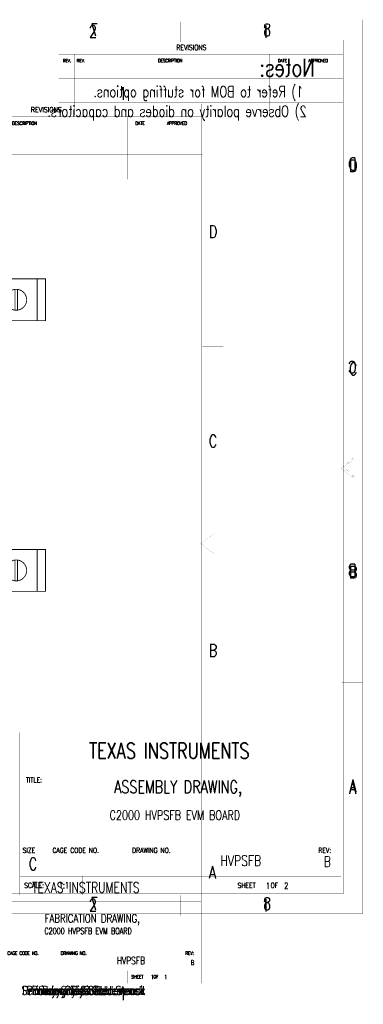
# Model space of a CAD drawing. Extents: x -7 to 11.7, y -5.4 to 6.4.
# Tile 27 of 27: x 7.6 to 11.7, y -5.4 to 6.4. Entities that reach past the tile are written whole.
import ezdxf
from ezdxf.enums import TextEntityAlignment as Align

# ---------------------------------------------------------------- set-up
doc = ezdxf.new("R2010")
doc.units = 0
for name, color, linetype in [('2D_LINE_121', 146, 'CONTINUOUS'), ('2D_LINE_129', 2, 'CONTINUOUS'), ('2D_LINE_130', 106, 'CONTINUOUS'), ('DRIL_PLTE_THRU_01', 16, 'CONTINUOUS'), ('DRIL_PLTE_THRU_02', 176, 'CONTINUOUS'), ('DRIL_SYMBOL', 254, 'CONTINUOUS'), ('PADS_BOT', 5, 'CONTINUOUS'), ('PADS_INNER', 1, 'CONTINUOUS'), ('PADS_TOP', 1, 'CONTINUOUS'), ('PADS_XR_131', 3, 'CONTINUOUS'), ('PADS_XR_132', 6, 'CONTINUOUS'), ('PART_NAME_123', 255, 'CONTINUOUS'), ('PART_NAME_129', 2, 'CONTINUOUS'), ('PART_TOP_2DLINE_123', 255, 'CONTINUOUS'), ('PART_TOP_2DLINE_129', 2, 'CONTINUOUS'), ('TEXT_01', 1, 'CONTINUOUS'), ('TEXT_02', 5, 'CONTINUOUS'), ('TEXT_121', 146, 'CONTINUOUS'), ('TEXT_123', 255, 'CONTINUOUS'), ('TEXT_125', 3, 'CONTINUOUS'), ('TEXT_126', 6, 'CONTINUOUS'), ('TEXT_127', 254, 'CONTINUOUS'), ('TEXT_129', 2, 'CONTINUOUS'), ('TEXT_130', 106, 'CONTINUOUS')]:
    doc.layers.add(name, color=color, linetype=linetype)
doc.styles.add('W0$00075', font='simplex', dxfattribs={"width": 0.75})
doc.styles.add('W0$001', font='simplex', dxfattribs={"width": 0.75})
doc.styles.add('W0$006', font='simplex', dxfattribs={"width": 0.75})
doc.styles.add('W0$01', font='simplex', dxfattribs={"width": 0.75})

# ---------------------------------------------------------------- blocks, each defined once
blk = doc.blocks.new('SMOOTH_0$001')
at = {"const_width": 0.0005}
blk.add_lwpolyline([(-0.00025, 0, 1), (0.00025, 0, 1)], format="xyb", close=True, dxfattribs=at)
blk = doc.blocks.new('DRAWING_52')
at = {"layer": '2D_LINE_121', "const_width": 0.001}
blk.add_lwpolyline([(0, 0), (16.5, 0), (16.5, 10.5), (0, 10.5)], close=True, dxfattribs=at)
at = {"layer": '2D_LINE_121'}
for p in [(16.5, 10.5), (16.5, 0)]:
    blk.add_blockref('SMOOTH_0$001', p, dxfattribs=at)
blk = doc.blocks.new('DRAWING_53')
at = {"layer": '2D_LINE_121', "const_width": 0.001}
blk.add_lwpolyline([(0, 0), (17, 0), (17, 11), (0, 11)], close=True, dxfattribs=at)
at = {"layer": '2D_LINE_121'}
for p in [(17, 11), (17, 0)]:
    blk.add_blockref('SMOOTH_0$001', p, dxfattribs=at)
blk = doc.blocks.new('DRAWING_54')
at = {"layer": '2D_LINE_121', "const_width": 0.001}
blk.add_lwpolyline([(0, 0), (6.35, 0)], dxfattribs=at)
at = {"layer": '2D_LINE_121'}
for p in [(0, 0), (6.35, 0)]:
    blk.add_blockref('SMOOTH_0$001', p, dxfattribs=at)
blk = doc.blocks.new('DRAWING_55')
at = {"layer": '2D_LINE_121', "const_width": 0.001}
blk.add_lwpolyline([(0, 0), (2.568, 0)], dxfattribs=at)
at = {"layer": '2D_LINE_121'}
for p in [(0, 0), (2.568, 0)]:
    blk.add_blockref('SMOOTH_0$001', p, dxfattribs=at)
blk = doc.blocks.new('DRAWING_56')
at = {"layer": '2D_LINE_121', "const_width": 0.001}
blk.add_lwpolyline([(0, 0), (2.575, 0)], dxfattribs=at)
at = {"layer": '2D_LINE_121'}
for p in [(0, 0), (2.575, 0)]:
    blk.add_blockref('SMOOTH_0$001', p, dxfattribs=at)
blk = doc.blocks.new('DRAWING_57')
at = {"layer": '2D_LINE_121', "const_width": 0.001}
blk.add_lwpolyline([(0, 0), (2.575, 0)], dxfattribs=at)
at = {"layer": '2D_LINE_121'}
for p in [(0, 0), (2.575, 0)]:
    blk.add_blockref('SMOOTH_0$001', p, dxfattribs=at)
blk = doc.blocks.new('DRAWING_91')
at = {"layer": '2D_LINE_121', "const_width": 0.001}
blk.add_lwpolyline([(0, 0), (0, 0.25)], dxfattribs=at)
at = {"layer": '2D_LINE_121'}
for p in [(0, 0.25), (0, 0)]:
    blk.add_blockref('SMOOTH_0$001', p, dxfattribs=at)
blk = doc.blocks.new('DRAWING_92')
at = {"layer": '2D_LINE_121', "const_width": 0.001}
blk.add_lwpolyline([(0, 0), (0, 0.25)], dxfattribs=at)
at = {"layer": '2D_LINE_121'}
for p in [(0, 0.25), (0, 0)]:
    blk.add_blockref('SMOOTH_0$001', p, dxfattribs=at)
blk = doc.blocks.new('DRAWING_94')
at = {"layer": '2D_LINE_121', "const_width": 0.001}
blk.add_lwpolyline([(0, 0), (0, 0.25)], dxfattribs=at)
at = {"layer": '2D_LINE_121'}
for p in [(0, 0.25), (0, 0)]:
    blk.add_blockref('SMOOTH_0$001', p, dxfattribs=at)
blk = doc.blocks.new('DRAWING_95')
at = {"layer": '2D_LINE_121', "const_width": 0.001}
blk.add_lwpolyline([(0, 0), (0, 0.15)], dxfattribs=at)
at = {"layer": '2D_LINE_121'}
for p in [(0, 0.15), (0, 0)]:
    blk.add_blockref('SMOOTH_0$001', p, dxfattribs=at)
blk = doc.blocks.new('DRAWING_96')
at = {"layer": '2D_LINE_121', "const_width": 0.001}
blk.add_lwpolyline([(0, 0), (0, 0.15)], dxfattribs=at)
at = {"layer": '2D_LINE_121'}
for p in [(0, 0.15), (0, 0)]:
    blk.add_blockref('SMOOTH_0$001', p, dxfattribs=at)
blk = doc.blocks.new('DRAWING_97')
at = {"layer": '2D_LINE_121', "const_width": 0.001}
blk.add_lwpolyline([(0, 0), (-0.169, 0.124)], dxfattribs=at)
at = {"layer": '2D_LINE_121'}
for p in [(-0.169, 0.124), (0, 0)]:
    blk.add_blockref('SMOOTH_0$001', p, dxfattribs=at)
blk = doc.blocks.new('DRAWING_98')
at = {"layer": '2D_LINE_121', "const_width": 0.001}
blk.add_lwpolyline([(0, 0), (0, 0.25)], dxfattribs=at)
at = {"layer": '2D_LINE_121'}
for p in [(0, 0.25), (0, 0)]:
    blk.add_blockref('SMOOTH_0$001', p, dxfattribs=at)
blk = doc.blocks.new('DRAWING_99')
at = {"layer": '2D_LINE_121', "const_width": 0.001}
blk.add_lwpolyline([(0, 0), (-3.5, 0)], dxfattribs=at)
at = {"layer": '2D_LINE_121'}
for p in [(-3.5, 0), (0, 0)]:
    blk.add_blockref('SMOOTH_0$001', p, dxfattribs=at)
blk = doc.blocks.new('DRAWING_100')
at = {"layer": '2D_LINE_121', "const_width": 0.001}
blk.add_lwpolyline([(0, 0), (-3.5, 0)], dxfattribs=at)
at = {"layer": '2D_LINE_121'}
for p in [(-3.5, 0), (0, 0)]:
    blk.add_blockref('SMOOTH_0$001', p, dxfattribs=at)
blk = doc.blocks.new('DRAWING_101')
at = {"layer": '2D_LINE_121', "const_width": 0.001}
blk.add_lwpolyline([(0, 0), (-3.5, 0)], dxfattribs=at)
at = {"layer": '2D_LINE_121'}
for p in [(-3.5, 0), (0, 0)]:
    blk.add_blockref('SMOOTH_0$001', p, dxfattribs=at)
blk = doc.blocks.new('DRAWING_102')
at = {"layer": '2D_LINE_121', "const_width": 0.001}
blk.add_lwpolyline([(0, 0), (-3.5, 0)], dxfattribs=at)
at = {"layer": '2D_LINE_121'}
for p in [(-3.5, 0), (0, 0)]:
    blk.add_blockref('SMOOTH_0$001', p, dxfattribs=at)
blk = doc.blocks.new('DRAWING_103')
at = {"layer": '2D_LINE_121', "const_width": 0.001}
blk.add_lwpolyline([(0, 0), (-3.5, 0)], dxfattribs=at)
at = {"layer": '2D_LINE_121'}
for p in [(-3.5, 0), (0, 0)]:
    blk.add_blockref('SMOOTH_0$001', p, dxfattribs=at)
blk = doc.blocks.new('DRAWING_104')
at = {"layer": '2D_LINE_121', "const_width": 0.001}
blk.add_lwpolyline([(0, 0), (-3.5, 0)], dxfattribs=at)
at = {"layer": '2D_LINE_121'}
for p in [(-3.5, 0), (0, 0)]:
    blk.add_blockref('SMOOTH_0$001', p, dxfattribs=at)
blk = doc.blocks.new('DRAWING_109')
at = {"layer": '2D_LINE_121', "const_width": 0.001}
blk.add_lwpolyline([(0, 0), (0.169, 0.124)], dxfattribs=at)
at = {"layer": '2D_LINE_121'}
for p in [(0.169, 0.124), (0, 0)]:
    blk.add_blockref('SMOOTH_0$001', p, dxfattribs=at)
blk = doc.blocks.new('DRAWING_110')
at = {"layer": '2D_LINE_121', "const_width": 0.001}
blk.add_lwpolyline([(0, 0), (0.25, 0)], dxfattribs=at)
at = {"layer": '2D_LINE_121'}
for p in [(0, 0), (0.25, 0)]:
    blk.add_blockref('SMOOTH_0$001', p, dxfattribs=at)
blk = doc.blocks.new('DRAWING_111')
at = {"layer": '2D_LINE_121', "const_width": 0.001}
blk.add_lwpolyline([(0, 0), (0.25, 0)], dxfattribs=at)
at = {"layer": '2D_LINE_121'}
for p in [(0, 0), (0.25, 0)]:
    blk.add_blockref('SMOOTH_0$001', p, dxfattribs=at)
blk = doc.blocks.new('DRAWING_112')
at = {"layer": '2D_LINE_121', "const_width": 0.001}
blk.add_lwpolyline([(0, 0), (0, -0.75)], dxfattribs=at)
at = {"layer": '2D_LINE_121'}
for p in [(0, 0), (0, -0.75)]:
    blk.add_blockref('SMOOTH_0$001', p, dxfattribs=at)
blk = doc.blocks.new('DRAWING_113')
at = {"layer": '2D_LINE_121', "const_width": 0.001}
blk.add_lwpolyline([(0, 0), (0, -0.75)], dxfattribs=at)
at = {"layer": '2D_LINE_121'}
for p in [(0, 0), (0, -0.75)]:
    blk.add_blockref('SMOOTH_0$001', p, dxfattribs=at)
blk = doc.blocks.new('DRAWING_114')
at = {"layer": '2D_LINE_121', "const_width": 0.001}
blk.add_lwpolyline([(0, 0), (0, 0.25)], dxfattribs=at)
at = {"layer": '2D_LINE_121'}
for p in [(0, 0.25), (0, 0)]:
    blk.add_blockref('SMOOTH_0$001', p, dxfattribs=at)
blk = doc.blocks.new('DRAWING_159')
at = {"layer": '2D_LINE_130', "const_width": 0.001}
for points in [[(15.906, -0.47), (-0.592, -0.47), (-0.592, 10.206), (15.906, 10.206)], [(15.679, -0.227), (-0.335, -0.227), (-0.335, 9.963), (15.679, 9.963)]]:
    blk.add_lwpolyline(points, close=True, dxfattribs=at)
for points in [[(13.722, 9.963), (13.722, 10.206)], [(15.906, 7.149), (15.663, 7.149)], [(15.68, 4.868), (15.81, 4.988)], [(15.906, 4.868), (15.663, 4.868)], [(15.68, 4.868), (15.81, 4.745)], [(15.906, 2.296), (15.663, 2.296)], [(13.722, -0.47), (13.722, -0.227)]]:
    blk.add_lwpolyline(points, dxfattribs=at)
at = {"layer": '2D_LINE_130'}
for p in [(13.722, 10.206), (15.906, 10.206), (13.722, 9.963), (15.679, 9.963), (15.663, 7.149), (15.906, 7.149), (15.81, 4.988), (15.663, 4.868), (15.68, 4.868), (15.68, 4.868), (15.906, 4.868), (15.81, 4.745), (15.663, 2.296), (15.906, 2.296), (13.722, -0.227), (15.679, -0.227), (13.722, -0.47), (15.906, -0.47)]:
    blk.add_blockref('SMOOTH_0$001', p, dxfattribs=at)
at = {"layer": 'TEXT_130', "style": 'W0$00075', "text_generation_flag": 2, "width": 0.75}
for s, height, p in [('7', 0.146, (12.752, 10.012)), ('8', 0.146, (14.814, 10.012)), ('Notes: ', 0.21, (15.336, 9.528)), ('1) Refer to BOM for stuffing options.', 0.13125, (15.201, 9.281)), ('2) Observe polarity on diodes and capacitors.', 0.13125, (15.239, 9.048)), ('D', 0.146, (15.833, 8.41)), ('C', 0.146, (15.833, 5.984)), ('B', 0.146, (15.833, 3.558)), ('A', 0.146, (15.833, 0.986)), ('7', 0.146, (12.752, -0.421)), ('8', 0.146, (14.814, -0.421))]:
    blk.add_text(s, height=height, rotation=0, dxfattribs=at).set_placement(p)
blk = doc.blocks.new('DRAWING_160')
at = {"layer": '2D_LINE_129', "const_width": 0.001}
blk.add_lwpolyline([(0, 0), (0, 0.374)], dxfattribs=at)
at = {"layer": '2D_LINE_129'}
for p in [(0, 0.374), (0, 0)]:
    blk.add_blockref('SMOOTH_0$001', p, dxfattribs=at)
blk = doc.blocks.new('DRAWING_161')
at = {"layer": '2D_LINE_129', "const_width": 0.001}
blk.add_lwpolyline([(0, 0), (3.849, 0)], dxfattribs=at)
at = {"layer": '2D_LINE_129'}
for p in [(0, 0), (3.849, 0)]:
    blk.add_blockref('SMOOTH_0$001', p, dxfattribs=at)
blk = doc.blocks.new('DRAWING_162')
at = {"layer": '2D_LINE_129', "const_width": 0.001}
blk.add_lwpolyline([(0, 0), (3.838, 0)], dxfattribs=at)
at = {"layer": '2D_LINE_129'}
for p in [(0, 0), (3.838, 0)]:
    blk.add_blockref('SMOOTH_0$001', p, dxfattribs=at)
blk = doc.blocks.new('DRAWING_163')
at = {"layer": '2D_LINE_129', "const_width": 0.001}
blk.add_lwpolyline([(0, 0), (0, 0.224)], dxfattribs=at)
at = {"layer": '2D_LINE_129'}
for p in [(0, 0.224), (0, 0)]:
    blk.add_blockref('SMOOTH_0$001', p, dxfattribs=at)
blk = doc.blocks.new('DRAWING_164')
at = {"layer": '2D_LINE_129', "const_width": 0.001}
blk.add_lwpolyline([(0, 0), (16.499, 0), (16.499, 10.676), (0, 10.676)], close=True, dxfattribs=at)
at = {"layer": '2D_LINE_129'}
for p in [(16.499, 10.676), (16.499, 0)]:
    blk.add_blockref('SMOOTH_0$001', p, dxfattribs=at)
blk = doc.blocks.new('DRAWING_165')
at = {"layer": '2D_LINE_129', "const_width": 0.001}
blk.add_lwpolyline([(0, 0), (3.849, 0)], dxfattribs=at)
at = {"layer": '2D_LINE_129'}
for p in [(0, 0), (3.849, 0)]:
    blk.add_blockref('SMOOTH_0$001', p, dxfattribs=at)
blk = doc.blocks.new('DRAWING_166')
at = {"layer": '2D_LINE_129', "const_width": 0.001}
blk.add_lwpolyline([(0, 0), (9.491, 0)], dxfattribs=at)
at = {"layer": '2D_LINE_129'}
for p in [(0, 0), (9.491, 0)]:
    blk.add_blockref('SMOOTH_0$001', p, dxfattribs=at)
blk = doc.blocks.new('DRAWING_167')
at = {"layer": '2D_LINE_129', "const_width": 0.001}
blk.add_lwpolyline([(0, 0), (0.243, 0)], dxfattribs=at)
at = {"layer": '2D_LINE_129'}
for p in [(0, 0), (0.243, 0)]:
    blk.add_blockref('SMOOTH_0$001', p, dxfattribs=at)
blk = doc.blocks.new('DRAWING_168')
at = {"layer": '2D_LINE_129', "const_width": 0.001}
blk.add_lwpolyline([(0, 0), (0, 0.243)], dxfattribs=at)
at = {"layer": '2D_LINE_129'}
for p in [(0, 0.243), (0, 0)]:
    blk.add_blockref('SMOOTH_0$001', p, dxfattribs=at)
blk = doc.blocks.new('DRAWING_169')
at = {"layer": '2D_LINE_129', "const_width": 0.001}
blk.add_lwpolyline([(0, 0), (0.243, 0)], dxfattribs=at)
at = {"layer": '2D_LINE_129'}
for p in [(0, 0), (0.243, 0)]:
    blk.add_blockref('SMOOTH_0$001', p, dxfattribs=at)
blk = doc.blocks.new('DRAWING_170')
at = {"layer": '2D_LINE_129', "const_width": 0.001}
blk.add_lwpolyline([(0, 0), (0.164, 0.121)], dxfattribs=at)
at = {"layer": '2D_LINE_129'}
for p in [(0.164, 0.121), (0, 0)]:
    blk.add_blockref('SMOOTH_0$001', p, dxfattribs=at)
blk = doc.blocks.new('DRAWING_171')
at = {"layer": '2D_LINE_129', "const_width": 0.001}
blk.add_lwpolyline([(0, 0), (-0.164, 0.12)], dxfattribs=at)
at = {"layer": '2D_LINE_129'}
for p in [(-0.164, 0.12), (0, 0)]:
    blk.add_blockref('SMOOTH_0$001', p, dxfattribs=at)
blk = doc.blocks.new('DRAWING_172')
at = {"layer": '2D_LINE_129', "const_width": 0.001}
blk.add_lwpolyline([(0, 0), (0.243, 0)], dxfattribs=at)
at = {"layer": '2D_LINE_129'}
for p in [(0, 0), (0.243, 0)]:
    blk.add_blockref('SMOOTH_0$001', p, dxfattribs=at)
blk = doc.blocks.new('DRAWING_173')
at = {"layer": '2D_LINE_129', "const_width": 0.001}
blk.add_lwpolyline([(0, 0), (-3.397, 0)], dxfattribs=at)
at = {"layer": '2D_LINE_129'}
for p in [(-3.397, 0), (0, 0)]:
    blk.add_blockref('SMOOTH_0$001', p, dxfattribs=at)
blk = doc.blocks.new('DRAWING_174')
at = {"layer": '2D_LINE_129', "const_width": 0.001}
blk.add_lwpolyline([(0, 0), (-3.397, 0)], dxfattribs=at)
at = {"layer": '2D_LINE_129'}
for p in [(-3.397, 0), (0, 0)]:
    blk.add_blockref('SMOOTH_0$001', p, dxfattribs=at)
blk = doc.blocks.new('DRAWING_175')
at = {"layer": '2D_LINE_129', "const_width": 0.001}
blk.add_lwpolyline([(0, 0), (-3.397, 0)], dxfattribs=at)
at = {"layer": '2D_LINE_129'}
for p in [(-3.397, 0), (0, 0)]:
    blk.add_blockref('SMOOTH_0$001', p, dxfattribs=at)
blk = doc.blocks.new('DRAWING_176')
at = {"layer": '2D_LINE_129', "const_width": 0.001}
blk.add_lwpolyline([(0, 0), (-3.397, 0)], dxfattribs=at)
at = {"layer": '2D_LINE_129'}
for p in [(-3.397, 0), (0, 0)]:
    blk.add_blockref('SMOOTH_0$001', p, dxfattribs=at)
blk = doc.blocks.new('DRAWING_177')
at = {"layer": '2D_LINE_129', "const_width": 0.001}
blk.add_lwpolyline([(0, 0), (-3.397, 0)], dxfattribs=at)
at = {"layer": '2D_LINE_129'}
for p in [(-3.397, 0), (0, 0)]:
    blk.add_blockref('SMOOTH_0$001', p, dxfattribs=at)
blk = doc.blocks.new('DRAWING_178')
at = {"layer": '2D_LINE_129', "const_width": 0.001}
blk.add_lwpolyline([(0, 0), (-3.397, 0)], dxfattribs=at)
at = {"layer": '2D_LINE_129'}
for p in [(-3.397, 0), (0, 0)]:
    blk.add_blockref('SMOOTH_0$001', p, dxfattribs=at)
blk = doc.blocks.new('DRAWING_179')
at = {"layer": '2D_LINE_129', "const_width": 0.001}
blk.add_lwpolyline([(0, 0), (0, -0.728)], dxfattribs=at)
at = {"layer": '2D_LINE_129'}
for p in [(0, 0), (0, -0.728)]:
    blk.add_blockref('SMOOTH_0$001', p, dxfattribs=at)
blk = doc.blocks.new('DRAWING_180')
at = {"layer": '2D_LINE_129', "const_width": 0.001}
blk.add_lwpolyline([(0, 0), (0, -0.728)], dxfattribs=at)
at = {"layer": '2D_LINE_129'}
for p in [(0, 0), (0, -0.728)]:
    blk.add_blockref('SMOOTH_0$001', p, dxfattribs=at)
blk = doc.blocks.new('DRAWING_181')
at = {"layer": '2D_LINE_129', "const_width": 0.001}
blk.add_lwpolyline([(0, 0), (0, -0.728)], dxfattribs=at)
at = {"layer": '2D_LINE_129'}
for p in [(0, 0), (0, -0.728)]:
    blk.add_blockref('SMOOTH_0$001', p, dxfattribs=at)
blk = doc.blocks.new('DRAWING_182')
at = {"layer": '2D_LINE_129', "const_width": 0.001}
blk.add_lwpolyline([(0, 0), (0, -0.728)], dxfattribs=at)
at = {"layer": '2D_LINE_129'}
for p in [(0, 0), (0, -0.728)]:
    blk.add_blockref('SMOOTH_0$001', p, dxfattribs=at)
blk = doc.blocks.new('DRAWING_183')
at = {"layer": '2D_LINE_129', "const_width": 0.001}
blk.add_lwpolyline([(0, 0), (0, -0.87345)], dxfattribs=at)
at = {"layer": '2D_LINE_129'}
for p in [(0, 0), (0, -0.87345)]:
    blk.add_blockref('SMOOTH_0$001', p, dxfattribs=at)
blk = doc.blocks.new('DRAWING_184')
at = {"layer": '2D_LINE_129', "const_width": 0.001}
blk.add_lwpolyline([(0, 0), (0, 0.243)], dxfattribs=at)
at = {"layer": '2D_LINE_129'}
for p in [(0, 0.243), (0, 0)]:
    blk.add_blockref('SMOOTH_0$001', p, dxfattribs=at)
blk = doc.blocks.new('DRAWING_187')
at = {"layer": '2D_LINE_129', "const_width": 0.001}
blk.add_lwpolyline([(0, 0), (16.013, 0), (16.013, 10.19), (0, 10.19)], close=True, dxfattribs=at)
at = {"layer": '2D_LINE_129'}
for p in [(16.013, 10.19), (16.013, 0)]:
    blk.add_blockref('SMOOTH_0$001', p, dxfattribs=at)
blk = doc.blocks.new('DRAWING_227')
at = {"layer": '2D_LINE_129', "const_width": 0.001}
blk.add_lwpolyline([(0, 0), (0, 1.943)], dxfattribs=at)
at = {"layer": '2D_LINE_129'}
for p in [(0, 1.943), (0, 0)]:
    blk.add_blockref('SMOOTH_0$001', p, dxfattribs=at)
blk = doc.blocks.new('DRAWING_228')
at = {"layer": '2D_LINE_129', "const_width": 0.001}
blk.add_lwpolyline([(0, 0), (0, 0.374)], dxfattribs=at)
at = {"layer": '2D_LINE_129'}
for p in [(0, 0.374), (0, 0)]:
    blk.add_blockref('SMOOTH_0$001', p, dxfattribs=at)
blk = doc.blocks.new('DRAWING_229')
at = {"layer": '2D_LINE_129', "const_width": 0.001}
blk.add_lwpolyline([(0, 0), (0, 0.224)], dxfattribs=at)
at = {"layer": '2D_LINE_129'}
for p in [(0, 0.224), (0, 0)]:
    blk.add_blockref('SMOOTH_0$001', p, dxfattribs=at)
blk = doc.blocks.new('DRAWING_230')
at = {"layer": '2D_LINE_129', "const_width": 0.001}
blk.add_lwpolyline([(0, 0), (0, 0.374)], dxfattribs=at)
at = {"layer": '2D_LINE_129'}
for p in [(0, 0.374), (0, 0)]:
    blk.add_blockref('SMOOTH_0$001', p, dxfattribs=at)
blk = doc.blocks.new('DRAWING_235')
at = {"layer": '2D_LINE_129', "const_width": 0.001}
blk.add_lwpolyline([(0, 0), (0, 0.243)], dxfattribs=at)
at = {"layer": '2D_LINE_129'}
for p in [(0, 0.243), (0, 0)]:
    blk.add_blockref('SMOOTH_0$001', p, dxfattribs=at)
blk = doc.blocks.new('SMOOTH_0$01')
at = {"const_width": 0.005}
blk.add_lwpolyline([(-0.0025, 0, 1), (0.0025, 0, 1)], format="xyb", close=True, dxfattribs=at)
blk = doc.blocks.new('SMOOTH_0$006')
at = {"const_width": 0.003}
blk.add_lwpolyline([(-0.0015, 0, 1), (0.0015, 0, 1)], format="xyb", close=True, dxfattribs=at)
blk = doc.blocks.new('PART_BODY_TOP_25')
at = {"layer": 'PART_TOP_2DLINE_123', "const_width": 0.006}
blk.add_lwpolyline([(-0.33, 0.27), (0.37, 0.27), (0.37, -0.27), (-0.33, -0.27)], dxfattribs=at)
at = {"layer": 'PART_TOP_2DLINE_129', "const_width": 0.01}
blk.add_lwpolyline([(-1.2, -0.25), (-1.2, 0.25), (0.35, 0.25), (0.35, -0.25)], close=True, dxfattribs=at)
for points in [[(-1.1, 0.25), (-1.1, -0.25)], [(-0.6, 0.25), (-0.6, -0.25)], [(-0.35, 0.25), (-0.35, -0.25)], [(-0.865, 0.125), (-0.865, -0.125)], [(-0.835, 0.125), (-0.835, -0.125)], [(-0.45, 0.225), (-0.45, 0.175)], [(-0.45, 0.125), (-0.45, 0.075)], [(-0.45, 0.025), (-0.45, -0.025)], [(-0.45, -0.075), (-0.45, -0.125)], [(-0.45, -0.175), (-0.45, -0.225)]]:
    blk.add_lwpolyline(points, dxfattribs=at)
blk.add_lwpolyline([(-0.725, 0, 1), (-0.975, 0, 1)], format="xyb", close=True, dxfattribs=at)
at = {"layer": 'PART_TOP_2DLINE_123'}
for p in [(-0.33, 0.27), (0.37, 0.27), (-0.33, -0.27), (0.37, -0.27)]:
    blk.add_blockref('SMOOTH_0$006', p, dxfattribs=at)
at = {"layer": 'PART_TOP_2DLINE_129'}
for p in [(-1.2, 0.25), (-1.1, 0.25), (-0.6, 0.25), (-0.35, 0.25), (0.35, 0.25), (-0.865, 0.125), (-0.835, 0.125), (-0.45, 0.225), (-0.45, 0.175), (-0.45, 0.125), (-0.45, 0.075), (-0.45, 0.025), (-0.45, -0.025), (-0.45, -0.075), (-0.865, -0.125), (-0.835, -0.125), (-0.45, -0.125), (-0.45, -0.175), (-0.45, -0.225), (-1.2, -0.25), (-1.1, -0.25), (-0.6, -0.25), (-0.35, -0.25), (0.35, -0.25)]:
    blk.add_blockref('SMOOTH_0$01', p, dxfattribs=at)
blk = doc.blocks.new('DRIL_SYMBOL_0$26')
at = {"layer": 'DRIL_SYMBOL', "const_width": 0.002}
for points in [[(-0.01, 0), (0.01, 0)], [(0, -0.01), (0, 0.01)]]:
    blk.add_lwpolyline(points, dxfattribs=at)
blk = doc.blocks.new('DRIL_HOLE_0$26')
at = {"const_width": 0.13}
blk.add_lwpolyline([(-0.065, 0, 1), (0.065, 0, 1)], format="xyb", close=True, dxfattribs=at)
blk.add_blockref('DRIL_SYMBOL_0$26', (0, 0))
blk = doc.blocks.new('PAD_50')
at = {"const_width": 0.5}
blk.add_lwpolyline([(-0.35, 0), (0.35, 0)], dxfattribs=at)
blk = doc.blocks.new('STK_TOP_184')
at = {"layer": 'DRIL_PLTE_THRU_01'}
blk.add_blockref('DRIL_HOLE_0$26', (0, 0), dxfattribs=at)
at = {"layer": 'DRIL_PLTE_THRU_02'}
blk.add_blockref('DRIL_HOLE_0$26', (0, 0), dxfattribs=at)
at = {"layer": 'PADS_BOT'}
blk.add_blockref('PAD_50', (0, 0), dxfattribs=at)
at = {"layer": 'PADS_INNER'}
blk.add_blockref('PAD_50', (0, 0), dxfattribs=at)
at = {"layer": 'PADS_TOP'}
blk.add_blockref('PAD_50', (0, 0), dxfattribs=at)
at = {"layer": 'PADS_XR_131'}
blk.add_blockref('PAD_50', (0, 0), dxfattribs=at)
at = {"layer": 'PADS_XR_132'}
blk.add_blockref('PAD_50', (0, 0), dxfattribs=at)
blk = doc.blocks.new('SYM_TOP_28')
for name in ['PART_BODY_TOP_25', 'STK_TOP_184']:
    blk.add_blockref(name, (0, 0))
blk = doc.blocks.new('PART_TOP_94')
blk.add_blockref('SYM_TOP_28', (0, 0))
at = {"layer": 'PART_NAME_123', "style": 'W0$006', "width": 0.75}
blk.add_text('J4', height=0.042, rotation=180, dxfattribs=at).set_placement((0.325, 0.335))
at = {"layer": 'PART_NAME_129', "style": 'W0$001', "width": 0.75}
blk.add_text('J4', height=0.14, rotation=180, dxfattribs=at).set_placement((0.08, 0.05))
blk = doc.blocks.new('PART_TOP_99')
blk.add_blockref('SYM_TOP_28', (0, 0))
at = {"layer": 'PART_NAME_123', "style": 'W0$006', "width": 0.75}
blk.add_text('J3', height=0.042, rotation=180, dxfattribs=at).set_placement((0.31, -0.29))
at = {"layer": 'PART_NAME_129', "style": 'W0$001', "width": 0.75}
blk.add_text('J3', height=0.07, rotation=180, dxfattribs=at).set_placement((0.02, 0.03))

msp = doc.modelspace()

# ---------------------------------------------------------------- block references
for name, p in [('DRAWING_159', (-4.22, -3.805)), ('DRAWING_164', (-4.803, -4.297)), ('DRAWING_184', (9.512, 6.136)), ('DRAWING_187', (-4.576, -4.054)), ('DRAWING_183', (8.056, 6.136)), ('DRAWING_173', (11.453, 5.99)), ('DRAWING_182', (8.25, 5.99)), ('DRAWING_181', (8.444, 5.99)), ('DRAWING_180', (10.579, 5.99)), ('DRAWING_179', (10.968, 5.99)), ('DRAWING_174', (11.453, 5.845)), ('DRAWING_53', (-6.975, -5.355)), ('DRAWING_114', (7.775, 5.395)), ('DRAWING_175', (11.453, 5.699)), ('DRAWING_176', (11.453, 5.554)), ('DRAWING_177', (11.453, 5.408)), ('DRAWING_52', (-6.741, -5.105)), ('DRAWING_99', (9.775, 5.245)), ('DRAWING_178', (11.453, 5.263)), ('DRAWING_112', (8.875, 5.245)), ('DRAWING_113', (9.275, 5.245)), ('DRAWING_104', (9.775, 5.095)), ('DRAWING_103', (9.775, 4.945)), ('DRAWING_102', (9.775, 4.795)), ('DRAWING_101', (9.775, 4.645)), ('DRAWING_100', (9.775, 4.495)), ('DRAWING_172', (11.453, 3.322)), ('DRAWING_110', (9.775, 2.495)), ('DRAWING_170', (11.433, 1.04)), ('DRAWING_168', (11.598, 0.92)), ('DRAWING_171', (11.597, 0.92)), ('DRAWING_169', (11.453, 1.041)), ('DRAWING_109', (9.754, 0.144)), ('DRAWING_98', (9.925, 0.02)), ('DRAWING_97', (9.923, 0.02)), ('DRAWING_111', (9.775, 0.145)), ('DRAWING_167', (11.453, -1.531)), ('DRAWING_166', (1.949, -2.108)), ('DRAWING_227', (7.594, -4.051)), ('DRAWING_165', (7.591, -2.594)), ('DRAWING_161', (7.591, -3.453)), ('DRAWING_228', (7.89, -3.827)), ('DRAWING_230', (8.861, -3.827)), ('DRAWING_160', (11.103, -3.827)), ('DRAWING_54', (3.408, -3.803)), ('DRAWING_162', (7.593, -3.825)), ('DRAWING_229', (8.338, -4.051)), ('DRAWING_163', (10.132, -4.051)), ('DRAWING_235', (9.512, -4.297)), ('DRAWING_57', (7.183, -4.128)), ('DRAWING_56', (7.183, -4.703)), ('DRAWING_92', (8.033, -4.953)), ('DRAWING_91', (9.533, -4.953)), ('DRAWING_55', (7.185, -4.951)), ('DRAWING_95', (7.683, -5.103)), ('DRAWING_96', (8.883, -5.103)), ('DRAWING_94', (7.775, -5.355))]:
    msp.add_blockref(name, p)
at = {"rotation": 180}
for name, p in [('PART_TOP_94', (6.7, 3.057)), ('PART_TOP_99', (6.7, -0.175))]:
    msp.add_blockref(name, p, dxfattribs=at)

# ---------------------------------------------------------------- texts
at = {"layer": 'TEXT_01', "style": 'W0$01', "width": 0.75}
msp.add_text('Primary Side', height=0.105, dxfattribs=at).set_placement((8.2, -5.19), align=Align.MIDDLE_CENTER)
at = {"layer": 'TEXT_02', "style": 'W0$01', "width": 0.75}
msp.add_text('Secondary Side', height=0.105, dxfattribs=at).set_placement((8.225, -5.19), align=Align.MIDDLE_CENTER)
at = {"layer": 'TEXT_121', "style": 'W0$001', "width": 0.75}
for s, height, p in [('1', 0.15, (8.775, 5.445)), ('REVISIONS', 0.0625, (7.725, 5.295)), ('DESCRIPTION', 0.04, (7.5, 5.145)), ('DATE', 0.04, (8.975, 5.145)), ('APPROVED', 0.04, (9.35, 5.145)), ('D', 0.15, (9.85, 3.795)), ('C', 0.15, (9.85, 1.295)), ('B', 0.15, (9.85, -1.205)), ('A', 0.15, (9.85, -3.855)), ('CAGE CODE NO.', 0.04, (7.446, -4.765)), ('DRAWING NO.', 0.04, (8.083, -4.765)), ('REV:', 0.04, (9.571, -4.765)), ('SHEET     OF   ', 0.04, (8.925, -5.046)), ('1    1', 0.05, (9.159, -5.055)), ('1', 0.15, (8.775, -5.305))]:
    msp.add_text(s, height=height, dxfattribs=at).set_placement(p)
for s, height, p in [('TEXAS INSTRUMENTS', 0.125, (8.382, -3.961)), ('FABRICATION DRAWING,', 0.1, (8.459, -4.33)), ('C2000 HVPSFB EVM BOARD', 0.075, (8.409, -4.48)), ('HVPSFB', 0.0875, (8.92, -4.834)), ('B', 0.056, (9.656, -4.857))]:
    msp.add_text(s, height=height, dxfattribs=at).set_placement(p, align=Align.MIDDLE_CENTER)
at = {"layer": 'TEXT_123', "style": 'W0$01', "width": 0.75}
msp.add_text('Primary Side Silkscreen', height=0.105, dxfattribs=at).set_placement((8.305, -5.19), align=Align.MIDDLE_CENTER)
at = {"layer": 'TEXT_125', "style": 'W0$01', "width": 0.75}
msp.add_text('Primary Side Soldermask', height=0.105, dxfattribs=at).set_placement((8.405, -5.19), align=Align.MIDDLE_CENTER)
at = {"layer": 'TEXT_126', "style": 'W0$01', "width": 0.75}
msp.add_text('Secondary Side Soldermask', height=0.105, dxfattribs=at).set_placement((8.355, -5.19), align=Align.MIDDLE_CENTER)
at = {"layer": 'TEXT_127', "style": 'W0$01', "width": 0.75}
msp.add_text('Primary Side Solder Stencil', height=0.105, dxfattribs=at).set_placement((8.355, -5.19), align=Align.MIDDLE_CENTER)
at = {"layer": 'TEXT_129', "style": 'W0$00075', "width": 0.75}
for s, height, p in [('2', 0.146, (8.42, 6.189)), ('1', 0.146, (10.482, 6.185)), ('REVISIONS', 0.0607, (9.463, 6.039)), ('REV.', 0.0388, (8.109, 5.893)), ('REV.', 0.0388, (8.274, 5.893)), ('DESCRIPTION', 0.03882, (9.245, 5.893)), ('DATE', 0.0388, (10.676, 5.893)), ('APPROVED', 0.0388, (11.04, 5.893)), ('D', 0.146, (11.526, 4.583)), ('C', 0.146, (11.526, 2.157)), ('B', 0.146, (11.526, -0.269)), ('TITLE:', 0.0598, (7.666, -2.706)), ('A', 0.146, (11.526, -2.841)), ('SIZE', 0.0598, (7.628, -3.547)), ('CAGE CODE NO.', 0.05978, (7.983, -3.547)), ('DRAWING NO.', 0.05978, (8.936, -3.547)), ('REV:', 0.0598, (11.159, -3.547)), ('C', 0.149, (7.7, -3.754)), ('B', 0.126, (11.225, -3.715)), ('SCALE:', 0.0598, (7.646, -3.966)), ('1:1', 0.0747, (8.059, -3.971)), ('SHEET     OF   ', 0.05978, (10.194, -3.966)), ('1    2', 0.0747, (10.533, -3.978)), ('2', 0.146, (8.42, -4.243)), ('1', 0.146, (10.482, -4.248))]:
    msp.add_text(s, height=height, dxfattribs=at).set_placement(p)
for s, height, p in [('TEXAS INSTRUMENTS ', 0.18682, (9.427, -2.328)), ('ASSEMBLY DRAWING,', 0.14946, (9.483, -2.759)), ('C2000 HVPSFB EVM BOARD', 0.1121, (9.445, -3.097)), ('HVPSFB', 0.126, (10.233, -3.641))]:
    msp.add_text(s, height=height, dxfattribs=at).set_placement(p, align=Align.MIDDLE_CENTER)

doc.saveas('drawing.dxf')
